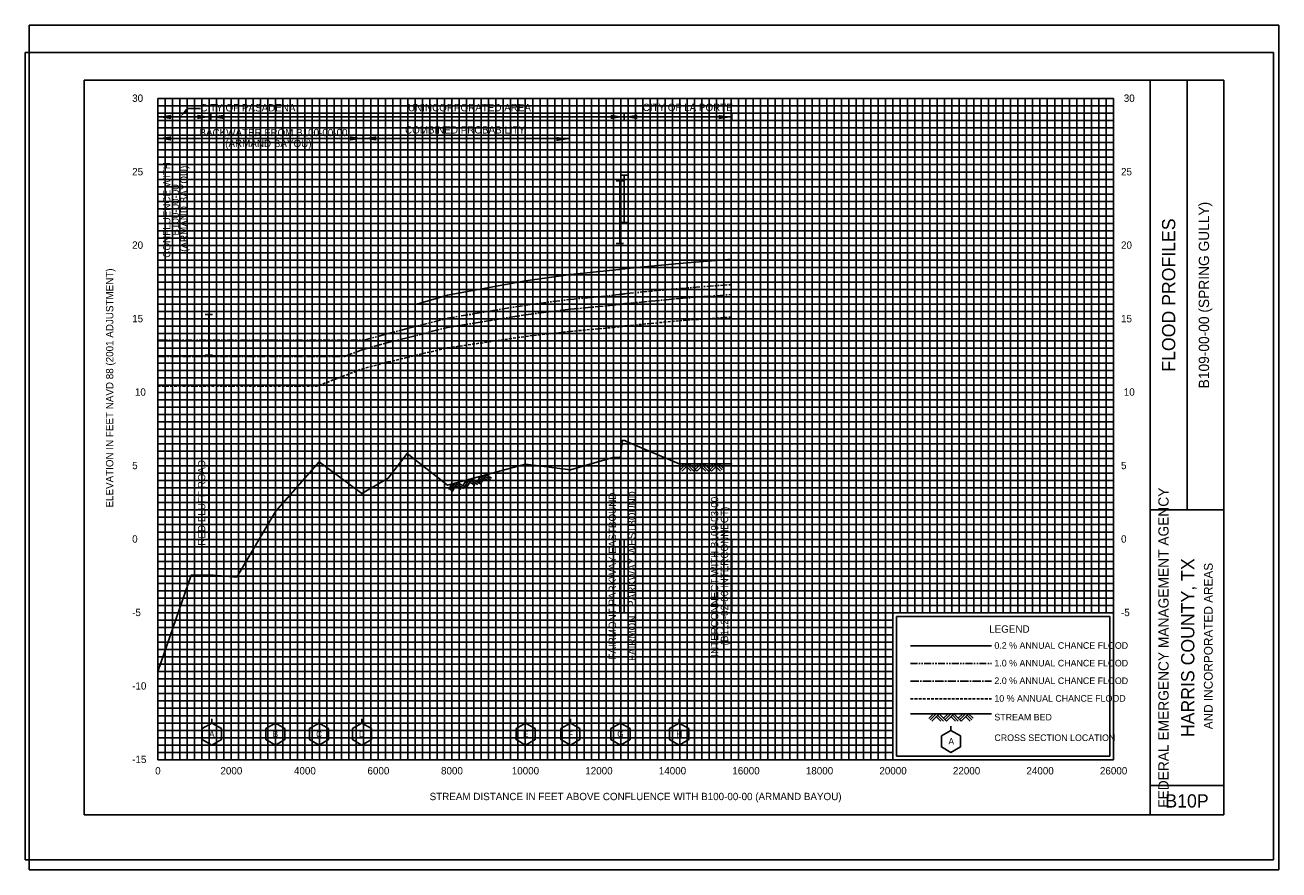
# Model space of a CAD drawing. Extents: x 409 to 34517, y -33561 to -10561.
import ezdxf
from ezdxf.enums import TextEntityAlignment as Align

# ---------------------------------------------------------------- set-up
doc = ezdxf.new("R2010")
doc.units = 0
doc.header["$LTSCALE"] = 300
doc.header["$MEASUREMENT"] = 0
for name, pattern in [('CENTER2', [1.125, 0.75, -0.125, 0.125, -0.125]), ('HIDDEN', [0.375, 0.25, -0.125]), ('PHANTOM2', [1.25, 0.625, -0.125, 0.125, -0.125, 0.125, -0.125])]:
    doc.linetypes.add(name, pattern=pattern)
doc.layers.get('0').update_dxf_attribs({"linetype": 'CONTINUOUS'})
for name, color, linetype in [('1', 5, 'CONTINUOUS'), ('7', 7, 'CONTINUOUS'), ('BACKWATER', 7, 'CONTINUOUS'), ('BRIDGE', 7, 'CONTINUOUS'), ('GRIDS', 7, 'CONTINUOUS'), ('LEGEND_BOX', 7, 'CONTINUOUS'), ('ROCK', 7, 'CONTINUOUS'), ('STREAM', 5, 'CONTINUOUS'), ('TEXT', 7, 'CONTINUOUS'), ('WS10', 4, 'HIDDEN'), ('WS100', 5, 'PHANTOM2'), ('WS50', 1, 'CENTER2'), ('WS500', 1, 'CONTINUOUS'), ('XSEC', 7, 'CONTINUOUS'), ('XSECTEXTLINE', 7, 'CONTINUOUS')]:
    doc.layers.add(name, color=color, linetype=linetype)
doc.styles.add('HARRIS', font='UNVR57W.TTF')
picture_1 = doc.add_image_def('image1.jpg', size_in_pixel=(3400, 2200))

# ---------------------------------------------------------------- blocks, each defined once
blk = doc.blocks.new('ROCK', base_point=(0.312992, 0.001282))
at = {"layer": 'ROCK', "color": 1}
for p, q in [((0.375301, 0.001282), (0.312992, -0.061027)), ((0.412987, 0.001282), (0.331835, -0.07987)), ((0.450728, 0.001282), (0.350678, -0.098768)), ((0.450728, 0.001282), (0.550778, -0.098768)), ((0.575401, 0.001282), (0.513092, -0.061027)), ((0.613087, 0.001282), (0.531935, -0.07987)), ((0.650828, 0.001282), (0.550778, -0.098768)), ((0.650828, 0.001282), (0.750878, -0.098768)), ((0.775501, 0.001282), (0.713192, -0.061027)), ((0.813187, 0.001282), (0.732035, -0.07987)), ((0.850928, 0.001282), (0.750878, -0.098768)), ((0.850928, 0.001282), (0.913234, -0.06103)), ((0.413042, -0.036404), (0.475407, -0.098768)), ((0.431885, -0.017561), (0.513092, -0.098768)), ((0.613142, -0.036404), (0.675507, -0.098768)), ((0.631985, -0.017561), (0.713192, -0.098768)), ((0.813242, -0.036404), (0.875607, -0.098768)), ((0.832085, -0.017561), (0.895905, -0.08317))]:
    blk.add_line(p, q, dxfattribs=at)
blk = doc.blocks.new('XSEC')
at = {"layer": 'XSEC'}
blk.add_line((0, 0.149558), (0, 0.207141), dxfattribs=at)
blk.add_lwpolyline([(-0.129917, 0.074558), (-0.129917, -0.075442), (0, -0.150442), (0.129917, -0.075442), (0.129917, 0.074558), (0, 0.149558), (-0.129917, 0.074558), (-0.129917, 0.074558)], dxfattribs=at)
blk = doc.blocks.new('BAR')
at = {"layer": 'BRIDGE', "color": 1}
blk.add_line((-0.05, 0), (0.05, 0), dxfattribs=at)

msp = doc.modelspace()

# ---------------------------------------------------------------- linework, layer by layer
at = {"linetype": 'ByBlock'}
for p, q in [((4818, -12860, 1000), (4847, -12831, 1000)), ((4847, -12831, 1000), (5182, -12831, 1000))]:
    msp.add_line(p, q, dxfattribs=at)
for p, q in [((5458, -13160, 18999), (5458, -12960, 18999)), ((16702, -13161, 1000), (16702, -12961, 1000)), ((19635, -13166, 1000), (19635, -12966, 1000)), ((9607, -13747, 18999), (9607, -13547, 18999)), ((15219, -13762, 1000), (15219, -13562, 1000))]:
    msp.add_line(p, q)
at = {"color": 7, "elevation": -1000}
msp.add_lwpolyline([(25595, -29761), (25335, -29911), (25335, -30211), (25595, -30361), (25855, -30211), (25855, -29911), (25595, -29761)], dxfattribs=at)
at = {"linetype": 'ByBlock'}
for points in [[(4847, -12905, -500), (4786, -12839, -500), (4620, -13057, -500)], [(4379, -13122, -1000), (4379, -13002, -1000), (4019, -13062, -1000)], [(5098, -13001, -1000), (5098, -13121, -1000), (5458, -13061, -1000)], [(5818, -13120, 18999), (5818, -13000, 18999), (5458, -13060, 18999)], [(16343, -13001, -1000), (16343, -13121, -1000), (16703, -13061, -1000)], [(17062, -13121, 1000), (17062, -13001, 1000), (16702, -13061, 1000)], [(19276, -13006, -1000), (19276, -13126, -1000), (19636, -13066, -1000)], [(4379, -13707, -1000), (4379, -13587, -1000), (4019, -13647, -1000)], [(9247, -13587, -1000), (9247, -13707, -1000), (9607, -13647, -1000)], [(9967, -13707, 1000), (9967, -13587, 1000), (9607, -13647, 1000)], [(14859, -13602, -18999), (14859, -13722, -18999), (15219, -13662, -18999)]]:
    msp.add_solid(points, dxfattribs=at)
at = {"layer": '1', "color": 8}
for p, q in [((517, -10561, -1000), (517, -33561, -1000)), ((34517, -10561, -1000), (517, -10561, -1000)), ((34517, -10561, -1000), (34517, -33561, -1000)), ((34517, -33561, -1000), (34517, -10561, -1000)), ((34517, -10561, -1000), (34517, -33561, -1000)), ((517, -33561, -1000), (34517, -33561, -1000))]:
    msp.add_line(p, q, dxfattribs=at)
at = {"layer": '1', "color": 162}
for p, q in [((2017, -12061, -1000), (2017, -32061, -1000)), ((33017, -12061, -1000), (2017, -12061, -1000)), ((31017, -32061, -1000), (31017, -12061, -1000)), ((32017, -23761, -1000), (32017, -12061, -1000)), ((33017, -32061, -1000), (33017, -12061, -1000)), ((31017, -23761, -1000), (33017, -23761, -1000)), ((31017, -31261, -1000), (33017, -31261, -1000)), ((2017, -32061, -1000), (33017, -32061, -1000))]:
    msp.add_line(p, q, dxfattribs=at)
at = {"layer": '7'}
for p, q in [((25595, -29761, -1000), (25595, -29645, -1000)), ((25595, -29761, -1000), (25335, -29911, -1000)), ((25335, -29911, -1000), (25335, -30211, -1000)), ((25335, -29911, -1000), (25335, -29911, -1000)), ((25335, -29911, -1000), (25335, -29911, -1000)), ((25855, -29911, -1000), (25595, -29761, -1000)), ((25855, -30211, -1000), (25855, -29911, -1000)), ((25335, -30211, -1000), (25595, -30361, -1000)), ((25595, -30361, -1000), (25855, -30211, -1000))]:
    msp.add_line(p, q, dxfattribs=at)
at = {"layer": 'BACKWATER'}
for p, q in [((4017, -12761, -1000), (4017, -13361, -1000)), ((4017, -13061, -1000), (19635, -13061, -1000)), ((4019, -13347, -1000), (4019, -13947, -1000)), ((4019, -13647, -1000), (15219, -13647, -1000))]:
    msp.add_line(p, q, dxfattribs=at)
at = {"layer": 'BRIDGE', "color": 1}
for p, q in [((16704, -15937, -3000), (16704, -14645, -3000)), ((16585, -16505, -3000), (16585, -14802, -3000)), ((5411, -19546, -3000), (5411, -18441, -3000))]:
    msp.add_line(p, q, dxfattribs=at)
at = {"layer": 'GRIDS', "color": 50}
for p, q in [((4017, -30561, -1000), (4017, -12561, -1000)), ((4017, -12561, -1000), (30017, -12561, -1000)), ((6017, -30561, -1000), (6017, -12561, -1000)), ((8017, -30561, -1000), (8017, -12561, -1000)), ((10017, -30561, -1000), (10017, -12561, -1000)), ((12017, -30561, -1000), (12017, -12561, -1000)), ((14017, -30561, -1000), (14017, -12561, -1000)), ((16017, -30561, -1000), (16017, -12561, -1000)), ((18017, -30561, -1000), (18017, -12561, -1000)), ((20017, -30561, -1000), (20017, -12561, -1000)), ((22017, -30561, -1000), (22017, -12561, -1000)), ((24017, -30561, -1000), (24017, -12561, -1000)), ((30017, -30561, -1000), (30017, -12561, -1000)), ((4017, -16561, -1000), (30017, -16561, -1000)), ((4017, -18561, -1000), (30017, -18561, -1000)), ((4017, -20561, -1000), (30017, -20561, -1000)), ((4017, -22561, -1000), (30017, -22561, -1000)), ((4017, -24561, -1000), (30017, -24561, -1000)), ((4017, -26561, -1000), (30017, -26561, -1000)), ((4017, -28561, -1000), (24017, -28561, -1000)), ((4017, -30561, -1000), (30017, -30561, -1000))]:
    msp.add_line(p, q, dxfattribs=at)
at = {"layer": 'GRIDS', "color": 8, "linetype": 'Continuous'}
for p, q in [((4217, -30561, -1000), (4217, -12561, -1000)), ((4417, -30561, -1000), (4417, -12561, -1000)), ((4617, -30561, -1000), (4617, -12561, -1000)), ((4817, -30561, -1000), (4817, -12561, -1000)), ((5017, -30561, -1000), (5017, -12561, -1000)), ((5217, -30561, -1000), (5217, -12561, -1000)), ((5417, -30561, -1000), (5417, -12561, -1000)), ((5617, -30561, -1000), (5617, -12561, -1000)), ((5817, -30561, -1000), (5817, -12561, -1000)), ((6217, -30561, -1000), (6217, -12561, -1000)), ((6417, -30561, -1000), (6417, -12561, -1000)), ((6617, -30561, -1000), (6617, -12561, -1000)), ((6817, -30561, -1000), (6817, -12561, -1000)), ((7017, -30561, -1000), (7017, -12561, -1000)), ((7217, -30561, -1000), (7217, -12561, -1000)), ((7417, -30561, -1000), (7417, -12561, -1000)), ((7617, -30561, -1000), (7617, -12561, -1000)), ((7817, -30561, -1000), (7817, -12561, -1000)), ((8217, -30561, -1000), (8217, -12561, -1000)), ((8417, -30561, -1000), (8417, -12561, -1000)), ((8617, -30561, -1000), (8617, -12561, -1000)), ((8817, -30561, -1000), (8817, -12561, -1000)), ((9017, -30561, -1000), (9017, -12561, -1000)), ((9217, -30561, -1000), (9217, -12561, -1000)), ((9417, -30561, -1000), (9417, -12561, -1000)), ((9617, -30561, -1000), (9617, -12561, -1000)), ((9817, -30561, -1000), (9817, -12561, -1000)), ((10217, -30561, -1000), (10217, -12561, -1000)), ((10417, -30561, -1000), (10417, -12561, -1000)), ((10617, -30561, -1000), (10617, -12561, -1000)), ((10817, -30561, -1000), (10817, -12561, -1000)), ((11017, -30561, -1000), (11017, -12561, -1000)), ((11217, -30561, -1000), (11217, -12561, -1000)), ((11417, -30561, -1000), (11417, -12561, -1000)), ((11617, -30561, -1000), (11617, -12561, -1000)), ((11817, -30561, -1000), (11817, -12561, -1000)), ((12217, -30561, -1000), (12217, -12561, -1000)), ((12417, -30561, -1000), (12417, -12561, -1000)), ((12617, -30561, -1000), (12617, -12561, -1000)), ((12817, -30561, -1000), (12817, -12561, -1000)), ((13017, -30561, -1000), (13017, -12561, -1000)), ((13217, -30561, -1000), (13217, -12561, -1000)), ((13417, -30561, -1000), (13417, -12561, -1000)), ((13617, -30561, -1000), (13617, -12561, -1000)), ((13817, -30561, -1000), (13817, -12561, -1000)), ((14017, -30361, -1000), (14017, -12561, -1000)), ((14217, -30561, -1000), (14217, -12561, -1000)), ((14417, -30561, -1000), (14417, -12561, -1000)), ((14617, -30561, -1000), (14617, -12561, -1000)), ((14817, -30561, -1000), (14817, -12561, -1000)), ((15017, -30561, -1000), (15017, -12561, -1000)), ((15217, -30561, -1000), (15217, -12561, -1000)), ((15417, -30561, -1000), (15417, -12561, -1000)), ((15617, -30561, -1000), (15617, -12561, -1000)), ((15817, -30561, -1000), (15817, -12561, -1000)), ((16217, -30561, -1000), (16217, -12561, -1000)), ((16417, -30561, -1000), (16417, -12561, -1000)), ((16617, -30561, -1000), (16617, -12561, -1000)), ((16817, -30561, -1000), (16817, -12561, -1000)), ((17017, -30561, -1000), (17017, -12561, -1000)), ((17217, -30561, -1000), (17217, -12561, -1000)), ((17417, -30561, -1000), (17417, -12561, -1000)), ((17617, -30561, -1000), (17617, -12561, -1000)), ((17817, -30561, -1000), (17817, -12561, -1000)), ((18217, -30561, -1000), (18217, -12561, -1000)), ((18417, -30561, -1000), (18417, -12561, -1000)), ((18617, -30561, -1000), (18617, -12561, -1000)), ((18817, -30561, -1000), (18817, -12561, -1000)), ((19017, -30561, -1000), (19017, -12561, -1000)), ((19217, -30561, -1000), (19217, -12561, -1000)), ((19417, -30561, -1000), (19417, -12561, -1000)), ((19617, -30561, -1000), (19617, -12561, -1000)), ((19817, -30561, -1000), (19817, -12561, -1000)), ((20217, -30561, -1000), (20217, -12561, -1000)), ((20417, -30561, -1000), (20417, -12561, -1000)), ((20617, -30561, -1000), (20617, -12561, -1000)), ((20817, -30561, -1000), (20817, -12561, -1000)), ((21017, -30561, -1000), (21017, -12561, -1000)), ((21217, -30561, -1000), (21217, -12561, -1000)), ((21417, -30561, -1000), (21417, -12561, -1000)), ((21617, -30561, -1000), (21617, -12561, -1000)), ((21817, -30561, -1000), (21817, -12561, -1000)), ((22217, -30561, -1000), (22217, -12561, -1000)), ((22417, -30561, -1000), (22417, -12561, -1000)), ((22617, -30561, -1000), (22617, -12561, -1000)), ((22817, -30561, -1000), (22817, -12561, -1000)), ((23017, -30561, -1000), (23017, -12561, -1000)), ((23217, -30561, -1000), (23217, -12561, -1000)), ((23417, -30561, -1000), (23417, -12561, -1000)), ((23617, -30561, -1000), (23617, -12561, -1000)), ((23817, -30561, -1000), (23817, -12561, -1000)), ((24217, -26561, -1000), (24217, -12561, -1000)), ((24417, -26561, -1000), (24417, -12561, -1000)), ((24617, -26561, -1000), (24617, -12561, -1000)), ((24817, -26561, -1000), (24817, -12561, -1000)), ((25017, -26561, -1000), (25017, -12561, -1000)), ((25217, -26561, -1000), (25217, -12561, -1000)), ((25417, -26561, -1000), (25417, -12561, -1000)), ((25617, -26561, -1000), (25617, -12561, -1000)), ((25817, -26561, -1000), (25817, -12561, -1000)), ((26217, -26561, -1000), (26217, -12561, -1000)), ((26417, -26561, -1000), (26417, -12561, -1000)), ((26617, -26561, -1000), (26617, -12561, -1000)), ((26817, -26561, -1000), (26817, -12561, -1000)), ((27017, -26561, -1000), (27017, -12561, -1000)), ((27217, -26561, -1000), (27217, -12561, -1000)), ((27417, -26561, -1000), (27417, -12561, -1000)), ((27617, -26561, -1000), (27617, -12561, -1000)), ((27817, -26561, -1000), (27817, -12561, -1000)), ((28217, -26561, -1000), (28217, -12561, -1000)), ((28417, -26561, -1000), (28417, -12561, -1000)), ((28617, -26561, -1000), (28617, -12561, -1000)), ((28817, -26561, -1000), (28817, -12561, -1000)), ((29017, -26561, -1000), (29017, -12561, -1000)), ((29217, -26561, -1000), (29217, -12561, -1000)), ((29417, -26561, -1000), (29417, -12561, -1000)), ((29617, -26561, -1000), (29617, -12561, -1000)), ((29817, -26561, -1000), (29817, -12561, -1000)), ((4017, -12761, -1000), (30017, -12761, -1000)), ((4017, -12961, -1000), (30017, -12961, -1000)), ((4017, -13161, -1000), (30017, -13161, -1000)), ((4017, -13361, -1000), (30017, -13361, -1000)), ((4017, -13561, -1000), (30017, -13561, -1000)), ((4017, -13761, -1000), (30017, -13761, -1000)), ((4017, -13961, -1000), (30017, -13961, -1000)), ((4017, -14161, -1000), (30017, -14161, -1000)), ((4017, -14361, -1000), (30017, -14361, -1000)), ((4017, -14761, -1000), (30017, -14761, -1000)), ((4017, -14961, -1000), (30017, -14961, -1000)), ((4017, -15161, -1000), (30017, -15161, -1000)), ((4017, -15361, -1000), (30017, -15361, -1000)), ((4017, -15561, -1000), (30017, -15561, -1000)), ((4017, -15761, -1000), (30017, -15761, -1000)), ((4017, -15961, -1000), (30017, -15961, -1000)), ((4017, -16161, -1000), (30017, -16161, -1000)), ((4017, -16361, -1000), (30017, -16361, -1000)), ((4017, -16761, -1000), (30017, -16761, -1000)), ((4017, -16961, -1000), (30017, -16961, -1000)), ((4017, -17161, -1000), (30017, -17161, -1000)), ((4017, -17361, -1000), (30017, -17361, -1000)), ((4017, -17561, -1000), (30017, -17561, -1000)), ((4017, -17761, -1000), (30017, -17761, -1000)), ((4017, -17961, -1000), (30017, -17961, -1000)), ((4017, -18161, -1000), (30017, -18161, -1000)), ((4017, -18361, -1000), (30017, -18361, -1000)), ((4017, -18761, -1000), (30017, -18761, -1000)), ((4017, -18961, -1000), (30017, -18961, -1000)), ((4017, -19161, -1000), (30017, -19161, -1000)), ((4017, -19361, -1000), (30017, -19361, -1000)), ((4017, -19561, -1000), (30017, -19561, -1000)), ((4017, -19761, -1000), (30017, -19761, -1000)), ((4017, -19961, -1000), (30017, -19961, -1000)), ((4017, -20161, -1000), (30017, -20161, -1000)), ((4017, -20361, -1000), (30017, -20361, -1000)), ((4017, -20761, -1000), (30017, -20761, -1000)), ((4017, -20961, -1000), (30017, -20961, -1000)), ((4017, -21161, -1000), (30017, -21161, -1000)), ((4017, -21361, -1000), (30017, -21361, -1000)), ((4017, -21561, -1000), (30017, -21561, -1000)), ((4017, -21761, -1000), (30017, -21761, -1000)), ((4017, -21961, -1000), (30017, -21961, -1000)), ((4017, -22161, -1000), (30017, -22161, -1000)), ((4017, -22361, -1000), (30017, -22361, -1000)), ((4017, -22761, -1000), (30017, -22761, -1000)), ((4017, -22961, -1000), (30017, -22961, -1000)), ((4017, -23161, -1000), (30017, -23161, -1000)), ((4017, -23361, -1000), (30017, -23361, -1000)), ((4017, -23561, -1000), (30017, -23561, -1000)), ((4017, -23761, -1000), (30017, -23761, -1000)), ((4017, -23961, -1000), (30017, -23961, -1000)), ((4017, -24161, -1000), (30017, -24161, -1000)), ((4017, -24361, -1000), (30017, -24361, -1000)), ((4017, -24761, -1000), (30017, -24761, -1000)), ((4017, -24961, -1000), (30017, -24961, -1000)), ((4017, -25161, -1000), (30017, -25161, -1000)), ((4017, -25361, -1000), (30017, -25361, -1000)), ((4017, -25561, -1000), (30017, -25561, -1000)), ((4017, -25761, -1000), (30017, -25761, -1000)), ((4017, -25961, -1000), (30017, -25961, -1000)), ((4017, -26161, -1000), (30017, -26161, -1000)), ((4017, -26361, -1000), (30017, -26361, -1000)), ((4017, -26761, -1000), (24017, -26761, -1000)), ((4017, -26961, -1000), (24017, -26961, -1000)), ((4017, -27161, -1000), (24017, -27161, -1000)), ((4017, -27361, -1000), (24017, -27361, -1000)), ((4017, -27561, -1000), (24017, -27561, -1000)), ((4017, -27761, -1000), (24017, -27761, -1000)), ((4017, -27961, -1000), (24017, -27961, -1000)), ((4017, -28161, -1000), (24017, -28161, -1000)), ((4017, -28361, -1000), (24017, -28361, -1000)), ((4017, -28761, -1000), (24017, -28761, -1000)), ((4017, -28961, -1000), (24017, -28961, -1000)), ((4017, -29161, -1000), (24017, -29161, -1000)), ((4017, -29361, -1000), (24017, -29361, -1000)), ((4017, -29561, -1000), (24017, -29561, -1000)), ((4017, -29761, -1000), (24017, -29761, -1000)), ((4017, -29961, -1000), (24017, -29961, -1000)), ((4017, -30161, -1000), (24017, -30161, -1000)), ((4017, -30361, -1000), (24017, -30361, -1000))]:
    msp.add_line(p, q, dxfattribs=at)
at = {"layer": 'GRIDS', "color": 50, "linetype": 'Continuous'}
for p, q in [((26017, -26561, -1000), (26017, -12561, -1000)), ((28017, -26561, -1000), (28017, -12561, -1000)), ((4017, -14561, -1000), (30017, -14561, -1000))]:
    msp.add_line(p, q, dxfattribs=at)
at = {"layer": 'LEGEND_BOX', "color": 0, "elevation": -1000}
msp.add_lwpolyline([(24117, -26661), (24117, -30461), (29917, -30461), (29917, -26661), (24117, -26661), (24117, -26661)], dxfattribs=at)
at = {"layer": 'STREAM'}
for p, q in [((4017, -28161, -1000), (4929, -25537, 1000)), ((24495, -29307, -1000), (26695, -29307, -1000))]:
    msp.add_line(p, q, dxfattribs=at)
at = {"layer": 'STREAM', "elevation": -3000}
msp.add_lwpolyline([(4929, -25537), (5155, -25537), (5371, -25537), (5452, -25537), (5489, -25537), (5529, -25537), (6167, -25593), (7219, -23805), (8407, -22453), (9572, -23313), (10283, -22893), (10799, -22221), (11902, -23085), (14025, -22513), (15243, -22669), (16395, -22333), (16565, -22333), (16565, -22333), (16604, -22333), (16606, -22333), (16647, -21869), (16682, -21869), (16684, -21869), (16723, -21869), (16725, -21869), (16770, -21893), (18203, -22501), (19635, -22501), (19635, -22501)], dxfattribs=at)
at = {"layer": 'WS10'}
for p, q in [((4019, -20395, 1000), (8333, -20395, 1000)), ((24495, -28901, -1000), (26695, -28901, -1000))]:
    msp.add_line(p, q, dxfattribs=at)
at = {"layer": 'WS10', "elevation": -3000}
msp.add_lwpolyline([(8333, -20395), (8407, -20369), (8407, -20369), (9572, -19925), (9572, -19925), (10283, -19733), (10283, -19733), (10799, -19605), (10799, -19605), (11902, -19349), (11902, -19349), (14025, -19037), (14025, -19037), (15243, -18901), (15243, -18901), (16395, -18793), (16395, -18793), (16565, -18773), (16565, -18773), (16565, -18773), (16565, -18773), (16604, -18769), (16604, -18769), (16606, -18765), (16606, -18765), (16647, -18765), (16647, -18765), (16682, -18761), (16682, -18761), (16684, -18757), (16684, -18757), (16723, -18753), (16723, -18753), (16725, -18749), (16725, -18749), (16770, -18749), (16770, -18749), (18203, -18609), (18203, -18609), (19635, -18509), (19635, -18509)], dxfattribs=at)
at = {"layer": 'WS100'}
for p, q in [((4019, -19140, 1000), (9644, -19140, 1000)), ((24495, -27941, -1000), (26695, -27941, -1000))]:
    msp.add_line(p, q, dxfattribs=at)
at = {"layer": 'WS100', "elevation": -3000}
msp.add_lwpolyline([(9644, -19140), (10283, -18953), (10283, -18953), (10799, -18825), (10799, -18825), (11902, -18541), (11902, -18541), (14025, -18185), (14025, -18185), (15243, -18029), (15243, -18029), (16395, -17917), (16395, -17917), (16565, -17897), (16565, -17897), (16565, -17897), (16565, -17897), (16604, -17893), (16604, -17893), (16606, -17889), (16606, -17889), (16647, -17885), (16647, -17885), (16682, -17885), (16682, -17885), (16684, -17881), (16684, -17881), (16723, -17877), (16723, -17877), (16725, -17873), (16725, -17873), (16770, -17869), (16770, -17869), (18203, -17733), (18203, -17733), (19635, -17625), (19635, -17625)], dxfattribs=at)
at = {"layer": 'WS50'}
for p, q in [((4019, -19582, 1000), (9099, -19582, 1000)), ((24495, -28421, -1000), (26695, -28421, -1000))]:
    msp.add_line(p, q, dxfattribs=at)
at = {"layer": 'WS50', "elevation": -3000}
msp.add_lwpolyline([(9099, -19582), (9572, -19405), (9572, -19405), (10283, -19201), (10283, -19201), (10799, -19073), (10799, -19073), (11902, -18793), (11902, -18793), (14025, -18449), (14025, -18449), (15243, -18297), (15243, -18297), (16395, -18189), (16395, -18189), (16565, -18165), (16565, -18165), (16565, -18165), (16565, -18165), (16604, -18165), (16604, -18165), (16606, -18161), (16606, -18161), (16647, -18157), (16647, -18157), (16682, -18153), (16682, -18153), (16684, -18149), (16684, -18149), (16723, -18145), (16723, -18145), (16725, -18145), (16725, -18145), (16770, -18141), (16770, -18141), (18203, -18005), (18203, -18005), (19635, -17897), (19635, -17897)], dxfattribs=at)
at = {"layer": 'WS500'}
for p, q in [((4017, -18161, -1000), (11068, -18161, -1000)), ((24495, -27461, -1000), (26695, -27461, -1000))]:
    msp.add_line(p, q, dxfattribs=at)
at = {"layer": 'WS500', "elevation": -3000}
msp.add_lwpolyline([(11068, -18161), (11902, -17913), (11902, -17913), (14025, -17521), (14025, -17521), (15243, -17349), (15243, -17349), (16395, -17237), (16395, -17237), (16565, -17213), (16565, -17213), (16565, -17213), (16565, -17213), (16604, -17213), (16604, -17213), (16606, -17205), (16606, -17205), (16647, -17201), (16647, -17201), (16682, -17201), (16682, -17201), (16684, -17201), (16684, -17201), (16723, -17193), (16723, -17193), (16725, -17189), (16725, -17189), (16770, -17185), (16770, -17185), (18203, -17049), (18203, -17049), (19635, -16937), (19635, -16937)], dxfattribs=at)
at = {"layer": 'XSECTEXTLINE', "color": 0, "elevation": -3000}
for points in [[(5411, -24567), (5411, -22567), (5411, -22567)], [(16585, -26561), (16585, -24561), (16585, -24561)], [(16704, -26561), (16704, -24561), (16704, -24561)], [(19635, -26561), (19635, -24561), (19635, -24561)]]:
    msp.add_lwpolyline(points, dxfattribs=at)

# ---------------------------------------------------------------- block references
at = {"layer": 'BRIDGE', "color": 1, "xscale": 2000, "yscale": 2000, "zscale": 2000}
for p in [(16704, -14645, -3000), (16585, -14802, -3000), (16704, -15937, -3000), (16585, -16505, -3000), (5411, -18441, -3000), (5411, -19546, -3000)]:
    msp.add_blockref('BAR', p, dxfattribs=at)
at = {"layer": 'ROCK', "color": 1, "xscale": 2000, "yscale": 2000, "zscale": 2000}
msp.add_blockref('ROCK', (18203, -22501, -3000), dxfattribs=at)
at = {"layer": 'ROCK', "color": 1, "xscale": 2000.000000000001, "yscale": 2000, "zscale": 2000, "rotation": 15.07763000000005}
msp.add_blockref('ROCK', (11902, -23085, -3000), dxfattribs=at)
at = {"layer": 'ROCK', "xscale": 2000.000000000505, "yscale": 2000, "zscale": 2000, "rotation": 0.1250770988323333}
msp.add_blockref('ROCK', (24995, -29309, -2334), dxfattribs=at)
at = {"layer": 'XSEC', "color": 3, "xscale": 2000, "yscale": 2000, "zscale": 2000}
for p in [(5489, -29861, -3000), (7219, -29861, -3000), (8407, -29861, -3000), (9572, -29861, -3000), (14025, -29861, -3000), (15243, -29861, -3000), (16606, -29861, -3000), (18203, -29861, -3000)]:
    msp.add_blockref('XSEC', p, dxfattribs=at)

# ---------------------------------------------------------------- texts
at = {"style": 'HARRIS'}
for s, height, p in [('30', 200, (3322, -12651, -1000)), (' 30', 200, (30222, -12651, -1000)), ('25', 200, (3322, -14651, -1000)), ('25', 200, (30222, -14651, -1000)), ('20', 200, (3322, -16651, -1000)), ('20', 200, (30222, -16651, -1000)), ('15', 200, (3322, -18651, -1000)), ('15', 200, (30222, -18651, -1000)), (' 10', 200, (3322, -20651, -1000)), (' 10', 200, (30222, -20651, -1000)), ('5', 200, (3322, -22651, -1000)), ('5', 200, (30222, -22651, -1000)), ('0', 200, (3322, -24651, -1000)), ('0', 200, (30222, -24651, -1000)), ('-5', 200, (3322, -26651, -1000)), ('-5', 200, (30222, -26651, -1000)), ('LEGEND', 200, (26635, -27102, -1000)), ('0.2 % ANNUAL CHANCE FLOOD', 180, (26777, -27541, -1000)), ('1.0 % ANNUAL CHANCE FLOOD', 180, (26777, -28021, -1000)), ('-10', 200, (3322, -28651, -1000)), ('2.0 % ANNUAL CHANCE FLOOD', 180, (26777, -28501, -1000)), ('10 % ANNUAL CHANCE FLOOD', 180, (26777, -28981, -1000)), ('STREAM BED', 180, (26777, -29491, -1000)), ('CROSS SECTION LOCATION', 180, (26777, -30052, -1000)), ('-15', 200, (3322, -30651, -1000))]:
    msp.add_text(s, height=height, dxfattribs=at).set_placement(p)
for s, p in [('CITY OF PASADENA', (5178, -12712, -1000)), ('UNINCORPORATED AREA', (10827, -12708, -1000)), ('CITY OF LA PORTE', (17209, -12702, -1000)), ('BACKWATER FROM B100-00-00', (5152, -13387, -1000)), ('COMBINED PROBABILITY', (10745, -13314, -1000)), ('(ARMAND BAYOU)', (5853, -13683, -1000))]:
    msp.add_text(s, height=200, dxfattribs=at).set_placement(p, align=Align.TOP_LEFT)
for s, height, p in [('CONFLUENCE WITH ', 200, (4361, -15557, 1000)), ('(ARMAND BAYOU)', 200, (4829, -15561, -3000)), ('B100-00-00 ', 200, (4596, -15557, 1000)), ('B109-00-00 (SPRING GULLY)', 280, (32617, -17911, -1000)), ('RED BLUFF ROAD', 200, (5311, -23567, -3000)), ('FAIRMONT PARKWAY EASTBOUND', 200, (16485, -25561, -3000)), ('FAIRMONT PARKWAY WESTBOUND', 200, (17017, -25561, -3000)), ('INTERCONNECT WITH B109-03-00 ', 200, (19266, -25541, 1000)), ('(B112-02-00 INTERCONNECT)', 200, (19535, -25561, -3000)), ('HARRIS COUNTY, TX', 360, (32217, -27511, -1000))]:
    msp.add_text(s, height=height, rotation=90, dxfattribs=at).set_placement(p, align=Align.CENTER)
at = {"color": 30, "style": 'HARRIS'}
msp.add_text('FLOOD PROFILES', height=360, rotation=90, dxfattribs=at).set_placement((31697, -17911, -1000), align=Align.CENTER)
at = {"style": 'HARRIS'}
msp.add_text('ELEVATION IN FEET NAVD 88 (2001 ADJUSTMENT)', height=200, rotation=90, dxfattribs=at).set_placement((2809, -23695, -1000))
at = {"color": 250, "style": 'HARRIS'}
for s, height, p in [('FEDERAL EMERGENCY MANAGEMENT AGENCY', 280, (31517, -27511, -1000)), (' AND INCORPORATED AREAS', 240, (32717, -27511, -1000))]:
    msp.add_text(s, height=height, rotation=90, dxfattribs=at).set_placement(p, align=Align.CENTER)
at = {"color": 0, "style": 'HARRIS'}
for s, p in [('A', (5489, -29861, -3000)), ('B', (7219, -29861, -3000)), ('C', (8407, -29861, -3000)), ('D', (9572, -29861, -3000)), ('E', (14025, -29861, -3000)), ('F', (15243, -29861, -3000)), ('G', (16606, -29861, -3000)), ('H', (18203, -29861, -3000))]:
    msp.add_text(s, height=170, dxfattribs=at).set_placement(p, align=Align.MIDDLE_CENTER)
msp.add_text('A', height=170, dxfattribs=at).set_placement((25528, -30143, -1000))
at = {"style": 'HARRIS'}
for s, height, p in [('0', 200, (4022, -30961, -1000)), ('2000', 200, (6021, -30961, -1000)), ('4000', 200, (8021, -30961, -1000)), ('6000', 200, (10021, -30961, -1000)), ('8000', 200, (12021, -30961, -1000)), ('10000', 200, (14020, -30961, -1000)), ('12000', 200, (16020, -30961, -1000)), ('14000', 200, (18020, -30961, -1000)), ('16000', 200, (20020, -30961, -1000)), ('18000', 200, (22020, -30961, -1000)), ('20000', 200, (24020, -30961, -1000)), ('22000', 200, (26020, -30961, -1000)), ('24000', 200, (28020, -30961, -1000)), ('26000', 200, (30020, -30961, -1000)), ('STREAM DISTANCE IN FEET ABOVE CONFLUENCE WITH B100-00-00 (ARMAND BAYOU)', 200, (17017, -31661, -1000)), ('B10P', 360, (32017, -31861, -1000))]:
    msp.add_text(s, height=height, dxfattribs=at).set_placement(p, align=Align.CENTER)

# ---------------------------------------------------------------- pictures from other files: only their frames are drawn
at = {"layer": 'TEXT', "color": 2}
image = msp.add_image(picture_1, insert=(409, -33284, -1000), size_in_units=(33962, 21975), dxfattribs=at)
image.dxf.flags = 7

doc.saveas('drawing.dxf')
